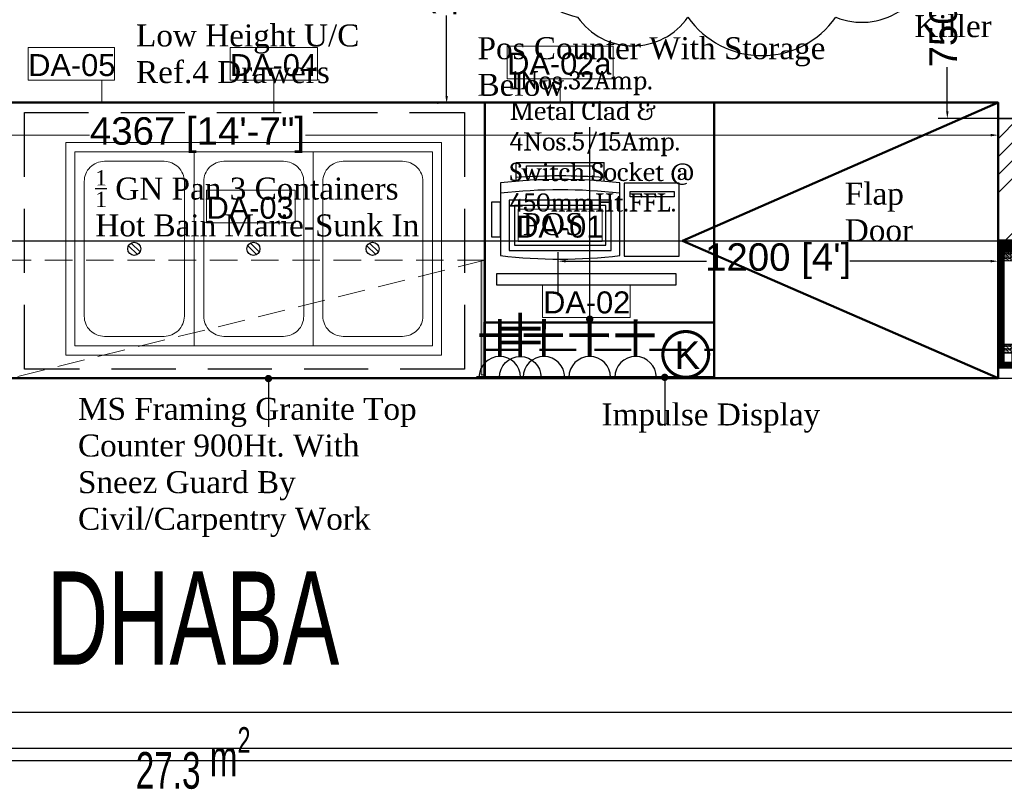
# Model space of a CAD drawing. Header units: millimetres. Extents: x 3004057 to 3043959, y -509231 to -485629.
# Tile 3 of 11: x 3006956 to 3009641, y -493675 to -491574. Entities that reach past the tile are written whole.
import ezdxf

# ---------------------------------------------------------------- set-up
doc = ezdxf.new("R2010")
doc.units = ezdxf.units.MM
doc.header["$LTSCALE"] = 1000
doc.header["$MEASUREMENT"] = 0
doc.header["$PDMODE"] = 3
doc.header["$PDSIZE"] = -1
for name, pattern in [('( Hidden )', [0.375, 0.25, -0.125]), ('DASH2', [0.375, 0.25, -0.125]), ('DASHED', [0.75, 0.5, -0.25]), ('HIDDEN', [0.375, 0.25, -0.125])]:
    doc.linetypes.add(name, pattern=pattern)
doc.layers.get('0').update_dxf_attribs({"linetype": 'CONTINUOUS'})
doc.layers.get('Defpoints').update_dxf_attribs({"linetype": 'CONTINUOUS'})
for name, color, linetype in [('1', 1, 'CONTINUOUS'), ('2', 2, 'CONTINUOUS'), ('250', 250, 'CONTINUOUS'), ('6', 7, 'CONTINUOUS'), ('ELECTRICAL', 7, 'CONTINUOUS'), ('Equipment', 5, 'CONTINUOUS'), ('Equipment Name', 7, 'CONTINUOUS'), ('NOTES250', 4, 'CONTINUOUS'), ('PROPOSED ELEVATION', 150, 'CONTINUOUS'), ('PROPOSED M.S WORK', 150, 'CONTINUOUS')]:
    doc.layers.add(name, color=color, linetype=linetype)
for name, color, linetype, lineweight in [('8', 8, 'CONTINUOUS', 0), ('9', 9, 'CONTINUOUS', 0), ('A1-WOOD', 11, 'CONTINUOUS', 15), ('Civil-Wall-Text', 7, 'CONTINUOUS', 0), ('Equip No.', 1, 'CONTINUOUS', 15), ('Equip Top Counter', 32, 'CONTINUOUS', 50)]:
    doc.layers.add(name, color=color, linetype=linetype, lineweight=lineweight)
doc.layers.add('A1-SS SHEET', color=7, linetype='CONTINUOUS', lineweight=15, true_color=0xe77efc)
doc.styles.add('400PT15', font='SIMPLEX.shx', dxfattribs={"width": 0.65, "height": 600})
doc.styles.add('ARAIL', font='arial.ttf')
doc.styles.add('Arial', font='arial.ttf')
doc.styles.get("Standard").update_dxf_attribs({"font": 'arial.ttf'})
doc.styles.add('style12', font='BOOKOSI.TTF')
doc.dimstyles.new('TFS-Dim', dxfattribs={"dimtxt": 75, "dimasz": 20, "dimexe": 25, "dimexo": 25, "dimgap": 5, "dimtad": 0, "dimdec": 0, "dimzin": 0, "dimdsep": 46, "dimtxsty": 'Standard', "dimcen": 0.09, "dimclrd": 8, "dimclre": 8, "dimadec": 0, "dimazin": 0, "dimtfac": 1, "dimtdec": 0, "dimtofl": 0, "dimtmove": 0, "dimatfit": 3, "dimldrblk": 'DOT', "dimfxl": 1, "dimtolj": 1, "dimtzin": 0, "dimlwd": -1, "dimlwe": -1, "dimarcsym": 0})
pattern_1 = [(45, (-133790.86, -88292.746), (-25.455844, 25.455844), [19.2, -124.8]), (45, (-133793.404, -88290.2), (-25.455844, 25.455844), [27.44684, -116.55316]), (45, (-133795.95, -88287.655), (-25.455844, 25.455844), [34.976716, -109.023284]), (45, (-133798.495, -88285.11), (-25.455844, 25.455844), [34.976716, -109.023284]), (45, (-133801.04, -88282.564), (-25.455844, 25.455844), [27.44684, -116.55316]), (45, (-133803.587, -88280.018), (-25.455844, 25.455844), [19.2, -124.8]), (45, (-133806.132, -88277.473), (-25.455844, 25.455844), [25.255542, -118.744458]), (45, (-133808.678, -88274.927), (-25.455844, 25.455844), [102.870124, -41.129876]), (45, (-133811.223, -88272.38), (-25.455844, 25.455844), [94.623284, -49.376716]), (45, (-133813.77, -88269.836), (-25.455844, 25.455844), [14.861146, -129.138854]), (45, (-133762.01, -88267.29), (-25.455844, 25.455844), [10.976716, -133.023284]), (45, (-133762.794, -88262.08), (-25.455844, 25.455844), [12.965612, -131.034388]), (45, (-133760.025, -88254.218), (-25.455844, 25.455844), [5.46142, -138.53858]), (45, (-133765.058, -88249.185), (-25.455844, 25.455844), [5.46142, -138.53858]), (45, (-133772.92, -88251.954), (-25.455844, 25.455844), [12.965612, -131.034388]), (45, (-133778.13, -88251.168), (-25.455844, 25.455844), [10.976716, -133.023284]), (45, (-133782.334, -88251.977), (-25.455844, 25.455844), [19.327907, -124.672093]), (45, (-133795.624, -88253.388), (-25.455844, 25.455844), [66.738854, -77.261146]), (45, (-133742.368, -88244.255), (-25.455844, 25.455844), [3.423284, -140.576716]), (45, (-133744.913, -88241.71), (-25.455844, 25.455844), [8.23338, -135.76662]), (45, (-133747.46, -88239.164), (-25.455844, 25.455844), [16.150356, -127.849644]), (45, (-133750.004, -88236.62), (-25.455844, 25.455844), [26.04657, -117.95343]), (45, (-133752.55, -88234.073), (-25.455844, 25.455844), [34.29341, -109.70659]), (45, (-133755.095, -88231.527), (-25.455844, 25.455844), [41.823284, -102.176716]), (45, (-133761.03, -88232.37), (-25.455844, 25.455844), [46.61655, -97.38345]), (45, (-133716.18, -88218.07), (-25.455844, 25.455844), [9.589904, -134.410096]), (45, (-133719.254, -88214.69), (-25.455844, 25.455844), [17.074453, -126.925547]), (45, (-133716.313, -88206.32), (-25.455844, 25.455844), [10.976716, -133.023284]), (45, (-133717.1, -88201.11), (-25.455844, 25.455844), [12.965612, -131.034388]), (45, (-133714.33, -88193.25), (-25.455844, 25.455844), [5.46142, -138.53858]), (45, (-133719.363, -88188.216), (-25.455844, 25.455844), [5.46142, -138.53858]), (45, (-133727.225, -88190.985), (-25.455844, 25.455844), [12.965612, -131.034388]), (45, (-133732.435, -88190.2), (-25.455844, 25.455844), [10.976716, -133.023284]), (52.125016, (-133773.763, -88260.377), (101.8233768, 101.8233758), [14.17878, -276.062497]), (52.125016, (-133781.633, -88263.156), (101.8233768, 101.8233758), [14.191722, -276.049556]), (52.125016, (-133790.01, -88266.442), (101.8233768, 101.8233758), [19.349418, -270.89186]), (52.125016, (-133788.274, -88259.614), (101.8233768, 101.8233758), [9.67471, -280.56657]), (52.125016, (-133754.247, -88259.529), (101.8233768, 101.8233758), [19.349418, -270.89186]), (52.125016, (-133753.626, -88252.912), (101.8233768, 101.8233758), [14.191722, -276.049556]), (52.125016, (-133756.164, -88250.356), (101.8233768, 101.8233758), [14.17878, -276.062497]), (52.125016, (-133728.068, -88199.408), (101.8233768, 101.8233758), [14.17878, -276.062497]), (52.125016, (-133735.938, -88202.187), (101.8233768, 101.8233758), [14.191722, -276.049556]), (52.125016, (-133744.315, -88205.473), (101.8233768, 101.8233758), [19.349418, -270.89186]), (52.125016, (-133748.432, -88206.196), (101.8233768, 101.8233758), [9.67471, -280.56657]), (52.125016, (-133697.945, -88202.378), (101.8233768, 101.8233758), [14.512064, -275.729214]), (52.125016, (-133709.4, -88211.287), (101.8233768, 101.8233758), [29.024128, -261.21715]), (52.125016, (-133707.181, -88202.616), (101.8233768, 101.8233758), [21.263437, -268.97784]), (52.125016, (-133708.551, -88198.56), (101.8233768, 101.8233758), [19.349418, -270.89186]), (52.125016, (-133707.93, -88191.943), (101.8233768, 101.8233758), [14.191722, -276.049556]), (52.125016, (-133710.468, -88189.387), (101.8233768, 101.8233758), [14.17878, -276.062497]), (217.874984, (-133750.004, -88236.618), (-101.8233758, -101.8233768), [14.17878, -276.062497]), (37.874984, (-133777.282, -88279.17), (101.8233758, 101.8233768), [19.349418, -270.89186]), (37.874984, (-133773.996, -88270.793), (101.8233758, 101.8233768), [14.191722, -276.049556]), (37.874984, (-133771.218, -88262.923), (101.8233758, 101.8233768), [14.17878, -276.062497]), (217.874984, (-133752.55, -88234.073), (-101.8233758, -101.8233768), [14.191722, -276.049556]), (217.874984, (-133755.095, -88231.527), (-101.8233758, -101.8233768), [19.349418, -270.89186]), (217.874984, (-133761.03, -88232.37), (-101.8233758, -101.8233768), [9.67471, -280.56657]), (37.874984, (-133803.26, -88259.327), (101.8233758, 101.8233768), [9.67471, -280.56657]), (217.874984, (-133717.037, -88224.015), (-101.8233758, -101.8233768), [29.024128, -261.21715]), (217.874984, (-133716.181, -88218.068), (-101.8233758, -101.8233768), [29.024128, -261.21715]), (217.874984, (-133719.254, -88214.69), (-101.8233758, -101.8233768), [21.263437, -268.97784]), (37.874984, (-133731.587, -88218.2), (101.8233758, 101.8233768), [19.349418, -270.89186]), (37.874984, (-133728.3, -88209.824), (101.8233758, 101.8233768), [14.191722, -276.049556]), (37.874984, (-133725.522, -88201.954), (101.8233758, 101.8233768), [14.17878, -276.062497]), (217.874984, (-133704.309, -88175.65), (-101.8233758, -101.8233768), [14.17878, -276.062497]), (217.874984, (-133706.854, -88173.104), (-101.8233758, -101.8233768), [14.191722, -276.049556]), (217.874984, (-133709.4, -88170.558), (-101.8233758, -101.8233768), [19.349418, -270.89186]), (217.874984, (-133711.946, -88168.012), (-101.8233758, -101.8233768), [14.512064, -275.729214]), (45, (-133761.915, -88252.33), (-25.455844, 25.455844), [5.46142, -138.53858]), (45, (-133763.212, -88251.03), (-25.455844, 25.455844), [5.46142, -138.53858]), (45, (-133716.22, -88191.36), (-25.455844, 25.455844), [5.46142, -138.53858]), (45, (-133717.516, -88190.062), (-25.455844, 25.455844), [5.46142, -138.53858]), (37.874984, (-133767.751, -88256.868), (101.8233758, 101.8233768), [7.393872, -282.847406]), (52.125016, (-133767.751, -88256.868), (101.8233768, 101.8233758), [7.393872, -282.847406]), (217.874984, (-133753.514, -88242.63), (-101.8233758, -101.8233768), [7.393872, -282.847406]), (52.125016, (-133758.053, -88248.467), (101.8233768, 101.8233758), [7.393872, -282.847406]), (37.874984, (-133722.056, -88195.899), (101.8233758, 101.8233768), [7.393872, -282.847406]), (52.125016, (-133722.056, -88195.899), (101.8233768, 101.8233758), [7.393872, -282.847406]), (217.874984, (-133707.818, -88181.661), (-101.8233758, -101.8233768), [7.393872, -282.847406]), (52.125016, (-133712.357, -88187.497), (101.8233768, 101.8233758), [7.393872, -282.847406])]
pattern_2 = [(90, (-264122.1607, 233636.0665), (-3.175, 2e-16), []), (135, (-264122.161, 233636.0665), (-6.34999567, -6.34999567), [4.49012806, -8.98025612])]
pattern_3 = [(135, (85579.499, -135167.25), (-10.00000027, -3e-15), [4.242641, -9.899495]), (153.434949, (85576.499, -135164.25), (-10.0000001, -3e-08), [4.472136, -17.888544]), (135, (85572.499, -135162.25), (-3e-15, 10.00000027), [1.414214, -12.727922]), (116.565051, (85571.499, -135161.25), (3e-08, 10.0000001), [4.472136, -17.888544]), (135, (85579.499, -135163.25), (-10.00000027, -3e-15), [4.242641, -9.899495]), (146.309932, (85577.499, -135167.25), (-10.00000007, 8e-08), [3.605551, -32.449961]), (146.309932, (85575.499, -135162.25), (-10.00000007, 8e-08), [3.605551, -32.449961]), (116.565051, (85573.499, -135167.25), (3e-08, 10.0000001), [4.472136, -17.888544]), (146.309932, (85577.499, -135157.25), (-10.00000007, 8e-08), [3.605551, -32.449961]), (146.309932, (85575.499, -135152.25), (-10.00000007, 8e-08), [3.605551, -32.449961])]
pattern_4 = [(45, (-117.4317, 31.781), (-2.245064, 2.245064), []), (45, (-115.1867, 31.781), (-2.245064, 2.245064), [1.5875, -0.79375])]

# ---------------------------------------------------------------- blocks, each defined once
blk = doc.blocks.new('MS-C1')
at = {"layer": 'PROPOSED M.S WORK', "lineweight": 5, "true_color": 0x545454}
h = blk.add_hatch(dxfattribs=at)
h.set_pattern_fill('ANSI33', color=251, scale=0.5)
h.set_pattern_definition([(45, (-290, 65), (-2.24506, 2.24506), []), (45, (-287.755, 65), (-2.24506, 2.24506), [1.5875, -0.79375])])
edge = h.paths.add_edge_path()
edge.add_line((-240, 115), (-290, 115))
edge.add_line((-290, 115), (-290, 65))
edge.add_line((-290, 65), (-286.4, 66.8))
edge.add_arc((-287.5, 69), 2.5, 296.5651, 360)
edge.add_line((-285, 69), (-285, 110))
edge.add_line((-285, 110), (-244, 110))
edge.add_arc((-244, 112.5), 2.5, 270, 333.4349)
edge.add_line((-241.8, 111.4), (-240, 115))
h = blk.add_hatch(dxfattribs=at)
h.set_pattern_fill('ANSI33', color=251, scale=0.5)
h.set_pattern_definition([(45, (-117.4317, 4.781), (-2.245064, 2.245064), []), (45, (-115.1867, 4.781), (-2.245064, 2.245064), [1.5875, -0.79375])])
edge = h.paths.add_edge_path()
edge.add_line((240, 115), (290, 115))
edge.add_line((290, 115), (290, 65))
edge.add_line((290, 65), (286.4, 66.8))
edge.add_arc((287.5, 69), 2.5, 180, 243.4349, ccw=False)
edge.add_line((285, 69), (285, 110))
edge.add_line((285, 110), (244, 110))
edge.add_arc((244, 112.5), 2.5, 206.5651, 270, ccw=False)
edge.add_line((241.8, 111.4), (240, 115))
h = blk.add_hatch(dxfattribs=at)
h.set_pattern_fill('ANSI33', color=251, scale=0.5)
h.set_pattern_definition(pattern_4)
edge = h.paths.add_edge_path()
edge.add_line((-240, -138), (-290, -138))
edge.add_line((-290, -138), (-290, -88))
edge.add_line((-290, -88), (-286.4, -89.8))
edge.add_arc((-287.5, -92), 2.5, 0, 63.4349, ccw=False)
edge.add_line((-285, -92), (-285, -133))
edge.add_line((-285, -133), (-244, -133))
edge.add_arc((-244, -135.5), 2.5, 26.5651, 90, ccw=False)
edge.add_line((-241.8, -134.4), (-240, -138))
h = blk.add_hatch(dxfattribs=at)
h.set_pattern_fill('ANSI33', color=251, scale=0.5)
h.set_pattern_definition(pattern_4)
edge = h.paths.add_edge_path()
edge.add_line((240, -138), (290, -138))
edge.add_line((290, -138), (290, -88))
edge.add_line((290, -88), (286.4, -89.8))
edge.add_arc((287.5, -92), 2.5, 116.5651, 180)
edge.add_line((285, -92), (285, -133))
edge.add_line((285, -133), (244, -133))
edge.add_arc((244, -135.5), 2.5, 90, 153.4349)
edge.add_line((241.8, -134.4), (240, -138))
at = {"layer": 'PROPOSED M.S WORK', "linetype": 'DASHED', "ltscale": 0.02}
for p, q in [((-290, 115), (290, -138)), ((290, 115), (-290, -138))]:
    blk.add_line(p, q, dxfattribs=at)
at = {"layer": 'PROPOSED M.S WORK'}
for p, q in [((-285, -128), (-285, 105)), ((-280, -128), (-280, 105)), ((-240, -128), (-240, 105)), ((240, -128), (240, 105)), ((280, -128), (280, 105)), ((285, -128), (285, 105))]:
    blk.add_line(p, q, dxfattribs=at)
for points in [[(-240, 115), (-290, 115), (-290, 65), (-286.4, 66.8, 0.284079), (-285, 69), (-285, 110), (-244, 110, 0.284079), (-241.8, 111.4), (-240, 115)], [(240, 115), (290, 115), (290, 65), (286.4, 66.8, -0.284079), (285, 69), (285, 110), (244, 110, -0.284079), (241.8, 111.4), (240, 115)], [(-240, -138), (-290, -138), (-290, -88), (-286.4, -89.8, -0.284079), (-285, -92), (-285, -133), (-244, -133, -0.284079), (-241.8, -134.4), (-240, -138)], [(240, -138), (290, -138), (290, -88), (286.4, -89.8, 0.284079), (285, -92), (285, -133), (244, -133, 0.284079), (241.8, -134.4), (240, -138)]]:
    blk.add_lwpolyline(points, format="xyb", dxfattribs=at)
blk.add_lwpolyline([(-290, 115), (290, 115), (290, -138), (-290, -138)], close=True, dxfattribs=at)
for points in [[(-285, 110), (285, 110)], [(-285, 105), (285, 105)], [(-240, 70), (240, 70)], [(-240, -93), (240, -93)], [(-285, -128), (285, -128)], [(-285, -133), (285, -133)]]:
    blk.add_lwpolyline(points, dxfattribs=at)
blk = doc.blocks.new('A$C47C848D8')
at = {"layer": '2'}
h = blk.add_hatch(color=40, dxfattribs=at)
h.dxf.hatch_style = 1
h.paths.add_polyline_path([(-225, -174.7), (225, -174.7), (225, -176.2), (-225, -176.2)])
at = {"layer": '250'}
h = blk.add_hatch(dxfattribs=at)
h.set_pattern_fill('DOLMIT', color=256, scale=0.5, angle=90)
h.set_pattern_definition(pattern_2)
h.paths.add_polyline_path([(334, -162.7), (346, -162.7), (346, 165.3), (334, 165.3)])
h.paths.add_polyline_path([(-334, 153.3), (334, 153.3), (334, 165.3), (-334, 165.3)])
h.paths.add_polyline_path([(-334, -162.7), (-346, -162.7), (-346, 165.3), (-334, 165.3)])
h.paths.add_polyline_path([(-312, -137.5), (-300, -137.5), (-300, -162.7), (-312, -162.7)])
h.paths.add_polyline_path([(-300, -162.7), (-346, -162.7), (-346, -174.7), (-300, -174.7)])
h.paths.add_polyline_path([(300, -162.7), (346, -162.7), (346, -174.7), (300, -174.7)])
h.paths.add_polyline_path([(312, -137.5), (300, -137.5), (300, -162.7), (312, -162.7)])
h.paths.add_polyline_path([(334, 139.5), (252, 139.5), (252, 153.3), (334, 153.3)])
h.paths.add_polyline_path([(-334, 139.5), (-252, 139.5), (-252, 153.3), (-334, 153.3)])
h = blk.add_hatch(dxfattribs=at)
h.set_pattern_fill('DOLMIT', color=256, scale=0.5, angle=90)
h.set_pattern_definition(pattern_2)
h.paths.add_polyline_path([(-290, -125.5), (290, -125.5), (290, -137.5), (-290, -137.5)])
h.paths.add_polyline_path([(-302, 139.5), (-290, 139.5), (-290, -137.5), (-302, -137.5)])
h.paths.add_polyline_path([(290, -137.5), (302, -137.5), (302, 139.5), (290, 139.5)])
h.paths.add_polyline_path([(-290, 139.5), (290, 139.5), (290, 127.5), (-290, 127.5)])
h = blk.add_hatch(dxfattribs=at)
h.set_pattern_fill('DOLMIT', color=256, scale=0.5, angle=90)
h.set_pattern_definition(pattern_2)
h.paths.add_polyline_path([(225, -162.7), (-225, -162.7), (-225, -174.7), (225, -174.7)])
at = {"layer": '8'}
h = blk.add_hatch(dxfattribs=at)
h.set_pattern_fill('PGRAIN', color=256, scale=1.2, angle=45, style=0)
h.set_pattern_definition(pattern_1)
h.paths.add_polyline_path([(-300, -137.5), (-225, -137.5), (-225, -205.7), (-275, -205.7), (-275, -191.2), (-300, -191.2)])
h = blk.add_hatch(dxfattribs=at)
h.set_pattern_fill('PGRAIN', color=256, scale=1.2, angle=45, style=0)
h.set_pattern_definition(pattern_1)
h.paths.add_polyline_path([(300, -137.5), (225, -137.5), (225, -205.7), (275, -205.7), (275, -191.2), (300, -191.2)])
at = {"layer": '9'}
h = blk.add_hatch(dxfattribs=at)
h.set_pattern_fill('CSWOOD2', color=256, angle=90)
h.set_pattern_definition(pattern_3)
h.paths.add_polyline_path([(-302, 114.5), (-334, 114.5), (-334, 139.5), (-302, 139.5)])
h = blk.add_hatch(dxfattribs=at)
h.set_pattern_fill('CSWOOD2', color=256, angle=90)
h.set_pattern_definition(pattern_3)
h.paths.add_polyline_path([(302, 114.5), (334, 114.5), (334, 139.5), (302, 139.5)])
h = blk.add_hatch(dxfattribs=at)
h.set_pattern_fill('CSWOOD2', color=256, angle=90)
h.set_pattern_definition(pattern_3)
h.paths.add_polyline_path([(-302, -112.5), (-334, -112.5), (-334, -137.5), (-302, -137.5)])
h = blk.add_hatch(dxfattribs=at)
h.set_pattern_fill('CSWOOD2', color=256, angle=90)
h.set_pattern_definition(pattern_3)
h.paths.add_polyline_path([(302, -112.5), (334, -112.5), (334, -137.5), (302, -137.5)])
h = blk.add_hatch(dxfattribs=at)
h.set_pattern_fill('CSWOOD2', color=256, angle=90)
h.set_pattern_definition([(135, (85684.999, -135192.363), (-10.00000027, -3e-15), [4.242641, -9.899495]), (153.434949, (85681.999, -135189.3632), (-10.0000001, -3e-08), [4.472136, -17.888544]), (135, (85677.999, -135187.363), (-3e-15, 10.00000027), [1.414214, -12.727922]), (116.565051, (85676.999, -135186.3632), (3e-08, 10.0000001), [4.472136, -17.888544]), (135, (85684.999, -135188.363), (-10.00000027, -3e-15), [4.242641, -9.899495]), (146.309932, (85682.999, -135192.363), (-10.00000007, 8e-08), [3.605551, -32.449961]), (146.309932, (85680.999, -135187.363), (-10.00000007, 8e-08), [3.605551, -32.449961]), (116.565051, (85678.999, -135192.3632), (3e-08, 10.0000001), [4.472136, -17.888544]), (146.309932, (85682.999, -135182.363), (-10.00000007, 8e-08), [3.605551, -32.449961]), (146.309932, (85680.999, -135177.363), (-10.00000007, 8e-08), [3.605551, -32.449961])])
h.paths.add_polyline_path([(-200, -137.5), (-225, -137.5), (-225, -162.7), (-200, -162.7)])
h = blk.add_hatch(dxfattribs=at)
h.set_pattern_fill('CSWOOD2', color=256, angle=90)
h.set_pattern_definition([(135, (86109.999, -135192.363), (-10.00000027, -3e-15), [4.242641, -9.899495]), (153.434949, (86106.999, -135189.3632), (-10.0000001, -3e-08), [4.472136, -17.888544]), (135, (86102.999, -135187.363), (-3e-15, 10.00000027), [1.414214, -12.727922]), (116.565051, (86101.999, -135186.3632), (3e-08, 10.0000001), [4.472136, -17.888544]), (135, (86109.999, -135188.363), (-10.00000027, -3e-15), [4.242641, -9.899495]), (146.309932, (86107.999, -135192.363), (-10.00000007, 8e-08), [3.605551, -32.449961]), (146.309932, (86105.999, -135187.363), (-10.00000007, 8e-08), [3.605551, -32.449961]), (116.565051, (86103.999, -135192.3632), (3e-08, 10.0000001), [4.472136, -17.888544]), (146.309932, (86107.999, -135182.363), (-10.00000007, 8e-08), [3.605551, -32.449961]), (146.309932, (86105.999, -135177.363), (-10.00000007, 8e-08), [3.605551, -32.449961])])
h.paths.add_polyline_path([(225, -137.5), (200, -137.5), (200, -162.7), (225, -162.7)])
at = {"layer": '1'}
for points in [[(-334, -162.7), (-346, -162.7), (-346, 165.3), (-334, 165.3)], [(-334, 153.3), (334, 153.3), (334, 165.3), (-334, 165.3)], [(334, -162.7), (346, -162.7), (346, 165.3), (334, 165.3)], [(-334, 139.5), (-252, 139.5), (-252, 153.3), (-334, 153.3)], [(-302, 139.5), (-290, 139.5), (-290, -137.5), (-302, -137.5)], [(-290, 139.5), (290, 139.5), (290, 127.5), (-290, 127.5)], [(334, 139.5), (252, 139.5), (252, 153.3), (334, 153.3)], [(290, -137.5), (302, -137.5), (302, 139.5), (290, 139.5)], [(-290, -125.5), (290, -125.5), (290, -137.5), (-290, -137.5)], [(-312, -137.5), (-300, -137.5), (-300, -162.7), (-312, -162.7)], [(312, -137.5), (300, -137.5), (300, -162.7), (312, -162.7)], [(-300, -162.7), (-346, -162.7), (-346, -174.7), (-300, -174.7)], [(225, -162.7), (-225, -162.7), (-225, -174.7), (225, -174.7)], [(300, -162.7), (346, -162.7), (346, -174.7), (300, -174.7)]]:
    blk.add_lwpolyline(points, close=True, dxfattribs=at)
at = {"layer": '2', "color": 40}
blk.add_lwpolyline([(-225, -174.7), (225, -174.7), (225, -176.2), (-225, -176.2)], close=True, dxfattribs=at)
at = {"layer": '6', "linetype": 'ByBlock', "const_width": 1}
for points in [[(-225, -137.5), (-300, -137.5), (-300, -191.2), (-275, -191.2), (-275, -205.7), (-225, -205.7)], [(225, -137.5), (300, -137.5), (300, -191.2), (275, -191.2), (275, -205.7), (225, -205.7)]]:
    blk.add_lwpolyline(points, close=True, dxfattribs=at)
at = {"layer": '6'}
blk.add_lwpolyline([(-225, -176.2), (225, -176.2), (225, -194.2), (-225, -194.2)], close=True, dxfattribs=at)
at = {"layer": 'A1-SS SHEET'}
for points in [[(-350, -178.7), (-346, -178.7), (-346, 169.3), (-350, 169.3)], [(-346, 169.3), (346, 169.3), (346, 165.3), (-346, 165.3)], [(346, 169.3), (350, 169.3), (350, -178.7), (346, -178.7)], [(-300, -174.7), (-346, -174.7), (-346, -178.7), (-300, -178.7)], [(346, -174.7), (300, -174.7), (300, -178.7), (346, -178.7)]]:
    blk.add_lwpolyline(points, close=True, dxfattribs=at)
at = {"layer": 'A1-WOOD'}
for points in [[(-302, 114.5), (-334, 114.5), (-334, 139.5), (-302, 139.5)], [(302, 114.5), (334, 114.5), (334, 139.5), (302, 139.5)], [(-302, -137.5), (-334, -137.5), (-334, -112.5), (-302, -112.5)], [(302, -137.5), (334, -137.5), (334, -112.5), (302, -112.5)], [(-225, -137.5), (-200, -137.5), (-200, -162.7), (-225, -162.7)], [(200, -162.7), (225, -162.7), (225, -137.5), (200, -137.5)]]:
    blk.add_lwpolyline(points, close=True, dxfattribs=at)
blk.add_blockref('MS-C1', (0, 12.5))
blk = doc.blocks.new('A$C7E433A8D')
at = {"layer": 'Equipment', "color": 114}
for p, q in [((12, -1.7), (12, -200.3)), ((337.4, -200.3), (337.4, -1.7)), ((54.5, -204.6), (54.5, -256.1)), ((294.9, -204.6), (294.9, -256.1)), ((294.9, -256.1), (54.5, -256.1))]:
    blk.add_line(p, q, dxfattribs=at)
at = {"layer": 'Equipment'}
for points in [[(0, 0), (-150, 0), (-150, -200), (0, -200)], [(-16.3, -176.8), (-135.7, -176.8), (-135.7, -162.6), (-16.3, -162.6)]]:
    blk.add_lwpolyline(points, close=True, dxfattribs=at)
at = {"layer": 'Equipment', "color": 114}
for points in [[(35.6, -153), (313.8, -153), (313.8, -15.9), (35.6, -15.9)], [(49.8, -138.8), (299.6, -138.8), (299.6, -30.1), (49.8, -30.1)], [(337.4, -147.5), (362, -147.5), (362, -52.9), (337.4, -52.9)]]:
    blk.add_lwpolyline(points, close=True, dxfattribs=at)
blk.add_lwpolyline([(266.5, -216.6), (266.5, -246.6), (82.9, -246.6), (82.9, -216.6)], dxfattribs=at)
for centre, radius, start, end in [((174.7, -1397), 1404.7, 83.3484, 96.6516), ((174.7, 1223.3), 1404.7, 263.3484, 276.6516), ((174.7, 1195), 1404.7, 263.3484, 276.6516), ((174.7, 1407.6), 1626.8, 265.7642, 274.2358)]:
    blk.add_arc(centre, radius, start, end, dxfattribs=at)
blk = doc.blocks.new('*D491')
at = {"layer": 'Defpoints', "color": 0, "transparency": 16777216}
for p in [(3008120, -490802.6), (3008121.9, -490802.6), (3008121.9, -491802.6)]:
    blk.add_point(p, dxfattribs=at)
at = {"layer": 'Equipment Name', "color": 8, "transparency": 16777216}
for p, q in [((3008096.9, -490802.6), (3008095, -490802.6)), ((3008120, -490822.6), (3008120, -491042.2)), ((3008120, -491782.6), (3008120, -491563)), ((3008096.9, -491802.6), (3008095, -491802.6))]:
    blk.add_line(p, q, dxfattribs=at)
for points in [[(3008116.7, -490822.6), (3008123.4, -490822.6), (3008120, -490802.6)], [(3008116.7, -491782.6), (3008123.4, -491782.6), (3008120, -491802.6)]]:
    blk.add_solid(points, dxfattribs=at)
at = {"layer": 'Equipment Name', "color": 0, "transparency": 16777216, "insert": (3008120, -491302.6), "char_height": 75, "attachment_point": 5, "rotation": 90}
blk.add_mtext('\\A1;1000 [3\'-4"]', dxfattribs=at)
blk = doc.blocks.new('_Dot')
at = {"color": 0, "linetype": 'ByBlock', "lineweight": -2}
blk.add_line((-0.5, 0), (-1, 0), dxfattribs=at)
at = {"color": 0, "linetype": 'ByBlock', "const_width": 0.5}
blk.add_lwpolyline([(-0.25, 0, 1), (0.25, 0, 1)], format="xyb", close=True, dxfattribs=at)
blk = doc.blocks.new('A$C21C85089')
at = {"layer": 'ELECTRICAL'}
for points, const_width in [([(-42, 108.5), (43.4, 108.5)], 4.7), ([(0, 69.7), (0, 0)], 7.15), ([(-35.8, 30), (38, 30)], 7.15)]:
    blk.add_lwpolyline(points, dxfattribs=dict(at, const_width=const_width))
blk.add_arc((0, 108.5), 38.8, 180, 0, dxfattribs=at)
blk = doc.blocks.new('A$C91a2cc33')
at = {"layer": 'ELECTRICAL', "color": 21, "const_width": 9.54}
blk.add_lwpolyline([(-50, -120.7, 0.198912), (0, -141.4, 0.198912), (50, -120.7, 0.198912), (70.7, -70.7, 0.198912), (50, -20.7, 0.198912), (0, 0, 0.198912), (-50, -20.7, 0.198912), (-70.7, -70.7, 0.198912)], format="xyb", close=True, dxfattribs=at)
at = {"layer": 'ELECTRICAL', "color": 21, "insert": (-897, -30.5), "char_height": 85, "width": 1803.262, "attachment_point": 1, "style": 'Arial'}
blk.add_mtext('\\A1;\\pxqc;K', dxfattribs=at)
blk = doc.blocks.new('*D525')
at = {"layer": 'Defpoints', "color": 0, "transparency": 16777216}
for p in [(3009624, -492233.2), (3008424.3, -492352.3), (3009624, -492351.6)]:
    blk.add_point(p, dxfattribs=at)
at = {"layer": 'ELECTRICAL', "color": 8, "transparency": 16777216}
for p, q in [((3008424.3, -492327.3), (3008424.3, -492208.2)), ((3009624, -492326.6), (3009624, -492208.2)), ((3008444.3, -492233.2), (3008828.9, -492233.2)), ((3009604, -492233.2), (3009219.4, -492233.2))]:
    blk.add_line(p, q, dxfattribs=at)
for points in [[(3008444.3, -492229.8), (3008444.3, -492236.5), (3008424.3, -492233.2)], [(3009604, -492229.8), (3009604, -492236.5), (3009624, -492233.2)]]:
    blk.add_solid(points, dxfattribs=at)
at = {"layer": 'ELECTRICAL', "color": 0, "transparency": 16777216, "insert": (3009024.1, -492233.2), "char_height": 75, "attachment_point": 5}
blk.add_mtext("\\A1;1200 [4']", dxfattribs=at)
blk = doc.blocks.new('*D527')
at = {"layer": 'Defpoints', "color": 0, "transparency": 16777216}
for p in [(3009764.9, -491093.7), (3009485.5, -491844), (3009821.7, -491844)]:
    blk.add_point(p, dxfattribs=at)
at = {"layer": 'ELECTRICAL', "color": 8, "transparency": 16777216}
for p, q in [((3009739.9, -491093.7), (3009460.5, -491093.7)), ((3009485.5, -491113.7), (3009485.5, -491234.3)), ((3009485.5, -491824), (3009485.5, -491703.4)), ((3009796.7, -491844), (3009460.5, -491844))]:
    blk.add_line(p, q, dxfattribs=at)
for points in [[(3009482.2, -491113.7), (3009488.9, -491113.7), (3009485.5, -491093.7)], [(3009482.2, -491824), (3009488.9, -491824), (3009485.5, -491844)]]:
    blk.add_solid(points, dxfattribs=at)
at = {"layer": 'ELECTRICAL', "color": 0, "transparency": 16777216, "insert": (3009485.5, -491468.9), "char_height": 75, "attachment_point": 5, "rotation": 90}
blk.add_mtext('\\A1;750 [2\'-6"]', dxfattribs=at)
blk = doc.blocks.new('*D550')
at = {"layer": 'Civil-Wall-Text', "color": 8, "transparency": 16777216}
for p, q in [((3005257, -492150.8), (3005257, -491864.1)), ((3009624, -492152.6), (3009624, -491864.1)), ((3005277, -491889.1), (3007145.9, -491889.1)), ((3009604, -491889.1), (3007735.1, -491889.1))]:
    blk.add_line(p, q, dxfattribs=at)
for points in [[(3005277, -491885.8), (3005277, -491892.5), (3005257, -491889.1)], [(3009604, -491885.8), (3009604, -491892.5), (3009624, -491889.1)]]:
    blk.add_solid(points, dxfattribs=at)
at = {"layer": 'Defpoints', "color": 0, "transparency": 16777216}
for p in [(3009624, -491889.1), (3005257, -492175.8), (3009624, -492177.6)]:
    blk.add_point(p, dxfattribs=at)
at = {"layer": 'Civil-Wall-Text', "color": 0, "transparency": 16777216, "insert": (3007440.5, -491889.1), "char_height": 75, "attachment_point": 5}
blk.add_mtext('\\A1;4367 [14\'-7"]', dxfattribs=at)
blk = doc.blocks.new('A$C254D60C6')
at = {"layer": 'ELECTRICAL'}
for points, const_width in [([(0, 131.3), (0, 0)], 12.7), ([(45.9, 131.3), (45.9, 0)], 12.7), ([(161.3, 142.2), (161.3, -9.6)], 8.36), ([(92.3, 67.5), (-53.3, 67.5)], 12.7)]:
    blk.add_lwpolyline(points, dxfattribs=dict(at, const_width=const_width))
blk.add_arc((161.3, 67.5), 69, 90, 270, dxfattribs=at)

msp = doc.modelspace()

# ---------------------------------------------------------------- hatches: boundary and pattern name
at = {"ltscale": 0.5, "true_color": 0x119c8c}
h = msp.add_hatch(dxfattribs=at)
h.set_pattern_fill('ANSI34', color=134, scale=11, angle=180)
h.set_pattern_definition([(225, (4347815.6, -892235.44), (148.174226, -148.174226), []), (225, (4347766.2, -892235.44), (148.174226, -148.174226), []), (225, (4347716.82, -892235.44), (148.174226, -148.174226), []), (225, (4347667.43, -892235.44), (148.174226, -148.174226), [])])
h.paths.add_polyline_path([(3004957, -491826.1), (3005157, -491826.1), (3005157, -492177.6), (3005257, -492177.6), (3005257, -491726.1), (3005057, -491726.1), (3005057, -487586.7), (3005057, -487236.7), (3005057, -487160.6), (3009821.7, -487160.6), (3009821.7, -487236.7), (3009821.7, -487586.7), (3009821.7, -491844), (3009624, -491844), (3009624, -492177.6), (3009624.1, -492177.6), (3009624.1, -492174.1), (3009820.8, -492177.6), (3009921.7, -492177.6), (3009921.7, -487486.7), (3009899, -487486.7), (3009899, -487336.7), (3009921.7, -487336.7), (3009921.7, -487060.6), (3004957, -487060.6), (3004957, -487336.7), (3004982, -487336.7), (3004982, -487486.7), (3004957, -487486.7)])
h.paths.add_polyline_path([(3009624, -492525.6), (3009624, -492177.6)])
h.paths.add_polyline_path([(3005257, -492525.6), (3005257, -492177.6)])
at = {"layer": 'Equipment', "lineweight": 0, "ltscale": 50}
h = msp.add_hatch(color=256, dxfattribs=at)
h.dxf.hatch_style = 1
h.paths.add_polyline_path([(3008224.3, -492553.6), (3008214.3, -492553.6), (3008214.3, -492230.6), (3008224.3, -492230.6)])

# ---------------------------------------------------------------- linework, layer by layer
at = {"layer": '2', "ltscale": 0.5}
for points in [[(3011071.9, -493563.4), (3004090.5, -493563.4), (3004090.5, -486220.3), (3011071.9, -486220.3)], [(3010973.2, -493464.7), (3004189.1, -493464.7), (3004189.1, -486318.9), (3010973.2, -486318.9)]]:
    msp.add_lwpolyline(points, close=True, dxfattribs=at)
at = {"layer": 'Defpoints', "ltscale": 0.5}
msp.add_lwpolyline([(3011105.3, -493596.8), (3004057.1, -493596.8), (3004057.1, -486186.9), (3011105.3, -486186.9)], close=True, dxfattribs=at)
at = {"layer": 'Equip No.'}
for p, q in [((3007180, -491739, 1099.8), (3007180, -491799.1, -35.2)), ((3007648.6, -491739, 1117.4), (3007648.6, -491827.6, -17.6)), ((3008429.7, -491735.1, 1117.4), (3008429.7, -491800.2))]:
    msp.add_line(p, q, dxfattribs=at)
at = {"layer": 'Equip No.', "elevation": 1117.4}
for points in [[(3006979, -491649.9), (3007214.3, -491649.9), (3007214.3, -491739), (3006979, -491739)], [(3007529.3, -491649.9), (3007767.9, -491649.9), (3007767.9, -491739), (3007529.3, -491739)], [(3008285.3, -491646), (3008574.1, -491646), (3008574.1, -491735.1), (3008285.3, -491735.1)], [(3007465, -492039.4), (3007706.6, -492039.4), (3007706.6, -492128.5), (3007465, -492128.5)], [(3008314.8, -492090.8), (3008544.6, -492090.8), (3008544.6, -492179.9), (3008314.8, -492179.9)]]:
    msp.add_lwpolyline(points, close=True, dxfattribs=at)
at = {"layer": 'Equip No.'}
msp.add_lwpolyline([(3008381.8, -492297.7), (3008620.5, -492297.7), (3008620.5, -492386.8), (3008381.8, -492386.8)], close=True, dxfattribs=at)
at = {"layer": 'Equip Top Counter', "color": 4, "linetype": 'HIDDEN', "ltscale": 0.4}
msp.add_line((3008223.1, -492475.2), (3008849.3, -492475.2), dxfattribs=at)
at = {"layer": 'Equip Top Counter'}
for points in [[(3006918.5, -492552.6), (3008224.3, -492552.6), (3008224.3, -491800.2), (3006918.5, -491800.2)], [(3008224.3, -491800.2), (3008849.3, -491800.2), (3008849.3, -492552.6), (3008224.3, -492552.6)], [(3008849.3, -492552.6), (3009624, -492552.6), (3009624, -491800.2), (3008849.3, -491800.2)]]:
    msp.add_lwpolyline(points, close=True, dxfattribs=at)
msp.add_lwpolyline([(3009624, -492552.6), (3008763.3, -492177.6), (3009624.1, -491800.2)], dxfattribs=at)
at = {"layer": 'Equip Top Counter', "color": 4, "ltscale": 0.4}
msp.add_lwpolyline([(3008849.3, -492400.2), (3008223.1, -492400.2), (3008223.1, -492550.2), (3008849.3, -492550.2)], close=True, dxfattribs=at)
at = {"layer": 'Equipment', "color": 1}
for p, q in [((3007283.7, -492208, -17.6), (3007259.6, -492183.9, -17.6)), ((3007608.7, -492208, -17.6), (3007584.6, -492183.9, -17.6)), ((3007933.7, -492208, -17.6), (3007909.6, -492183.9, -17.6)), ((3007276.7, -492215, -17.6), (3007252.5, -492190.9, -17.6)), ((3007601.7, -492215, -17.6), (3007577.5, -492190.9, -17.6)), ((3007926.7, -492215, -17.6), (3007902.5, -492190.9, -17.6))]:
    msp.add_line(p, q, dxfattribs=at)
at = {"layer": 'Equipment', "linetype": 'DASH2', "lineweight": 0, "ltscale": 0.3}
msp.add_line((3008224.3, -492230.6), (3006928.5, -492553.6, -17.6), dxfattribs=at)
at = {"layer": 'Equipment'}
msp.add_lwpolyline([(3008326.7, -491207.9, 0.520567), (3008477.1, -491567.2, 0.520567), (3008778.2, -491567.2, 0.520567), (3009181.4, -491567.2, 0.520567), (3009440.3, -491400.7, 0.520567), (3009331.4, -491207.9, 0.520567), (3009006.2, -491207.9, 0.520567), (3008685.6, -491207.9, 0.520567)], format="xyb", close=True, dxfattribs=at)
at = {"layer": 'Equipment', "color": 4, "linetype": 'HIDDEN', "ltscale": 0.7}
msp.add_lwpolyline([(3006968.5, -491827.6), (3008168.5, -491827.6), (3008168.5, -492527.6), (3006968.5, -492527.6)], close=True, dxfattribs=at)
at = {"layer": 'Equipment', "lineweight": 0, "ltscale": 50, "elevation": -17.6}
for points in [[(3007081.3, -492489.5), (3008106.3, -492489.5), (3008106.3, -491909.5), (3007081.3, -491909.5)], [(3007106.3, -492464.5), (3007431.3, -492464.5), (3007431.3, -491934.5), (3007106.3, -491934.5)], [(3007431.3, -492464.5), (3007756.3, -492464.5), (3007756.3, -491934.5), (3007431.3, -491934.5)], [(3007756.3, -492464.5), (3008081.3, -492464.5), (3008081.3, -491934.5), (3007756.3, -491934.5)], [(3008214.3, -492230.6), (3008224.3, -492230.6), (3008224.3, -492543.6), (3008214.3, -492543.6)]]:
    msp.add_lwpolyline(points, close=True, dxfattribs=at)
for points in [[(3007186.9, -492438.4), (3007349.3, -492438.4, 0.414214), (3007404.6, -492383.1), (3007404.6, -492015.8, 0.414214), (3007349.3, -491960.5), (3007186.9, -491960.5, 0.414214), (3007131.6, -492015.8), (3007131.6, -492383.1, 0.414214)], [(3007512.6, -492438.4), (3007675, -492438.4, 0.414214), (3007730.3, -492383.1), (3007730.3, -492015.8, 0.414214), (3007675, -491960.5), (3007512.6, -491960.5, 0.414214), (3007457.3, -492015.8), (3007457.3, -492383.1, 0.414214)], [(3007837.6, -492438.4), (3008000, -492438.4, 0.414214), (3008055.3, -492383.1), (3008055.3, -492015.8, 0.414214), (3008000, -491960.5), (3007837.6, -491960.5, 0.414214), (3007782.3, -492015.8), (3007782.3, -492383.1, 0.414214)]]:
    msp.add_lwpolyline(points, format="xyb", close=True, dxfattribs=at)
at = {"layer": 'Equipment', "linetype": 'DASH2', "lineweight": 0, "ltscale": 0.3, "elevation": -17.6}
msp.add_lwpolyline([(3008224.3, -492230.6), (3006928.5, -492230.6), (3006928.5, -492553.6), (3008224.3, -492553.6)], close=True, dxfattribs=at)
at = {"layer": 'Equipment'}
msp.add_lwpolyline([(3008256, -492297.7), (3008746.4, -492297.7), (3008746.4, -492268.1), (3008256, -492268.1)], close=True, dxfattribs=at)
at = {"layer": 'Equipment', "color": 1}
for centre in [(3007268.1, -492199.5, -17.6), (3007593.1, -492199.5, -17.6), (3007918.1, -492199.5, -17.6)]:
    msp.add_circle(centre, 17.8, dxfattribs=at)
at = {"layer": 'NOTES250', "ltscale": 0.5}
for points in [[(3009624.1, -492425.6), (3009624.1, -492174.1), (3009921.7, -492179.4), (3009921.7, -487586.7), (3009921.7, -487236.7), (3009921.7, -487060.6), (3004957, -487060.6), (3004957, -487236.7), (3004957, -487586.7), (3004957, -491826.1), (3005257, -491826.1), (3005257, -492525.6)], [(3009624, -492525.6), (3009624, -492525.6), (3009624, -491844), (3009821.7, -491844), (3009821.7, -487586.7), (3009821.7, -487236.7), (3009821.7, -487160.6), (3005057, -487160.6), (3005057, -487236.7), (3005057, -487586.7), (3005057, -491726.1), (3005257, -491726.1), (3005257, -492525.6)]]:
    msp.add_lwpolyline(points, dxfattribs=at)
at = {"layer": 'PROPOSED ELEVATION', "linetype": '( Hidden )', "ltscale": 1000}
for points in [[(3004189.1, -492177.6), (3010973.2, -492177.6)], [(3004189.1, -492552.6), (3010973.2, -492552.6)]]:
    msp.add_lwpolyline(points, dxfattribs=at)

# ---------------------------------------------------------------- block references
msp.add_blockref('A$C47C848D8', (3009974, -492346.8))
at = {"layer": 'ELECTRICAL'}
for name, p, xscale, yscale, zscale, rotation in [('A$C254D60C6', (3008376.3, -492417.4), -0.8237140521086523, 0.8237140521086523, 0.8237140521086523, 89.99999999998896), ('A$C21C85089', (3008265, -492391.3), 1.464380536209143, 1.464380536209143, 1.464380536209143, 179.9697454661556), ('A$C21C85089', (3008385.3, -492391.3), 1.464380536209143, 1.464380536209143, 1.464380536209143, 179.9697454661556), ('A$C21C85089', (3008510.3, -492391.4), 1.464380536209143, 1.464380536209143, 1.464380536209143, 179.9697454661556), ('A$C21C85089', (3008635.3, -492391.5), 1.464380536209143, 1.464380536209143, 1.464380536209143, 179.9697454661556)]:
    msp.add_blockref(name, p, dxfattribs=dict(at, xscale=xscale, yscale=yscale, zscale=zscale, rotation=rotation))
at = {"layer": 'ELECTRICAL', "xscale": 0.8838834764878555, "yscale": 0.8838834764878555, "zscale": 0.8838834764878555}
msp.add_blockref('A$C91a2cc33', (3008772.2, -492425.2), dxfattribs=at)
at = {"layer": 'Equipment', "rotation": 180}
msp.add_blockref('A$C7E433A8D', (3008604.4, -492219.8, 1117.4), dxfattribs=at)

# ---------------------------------------------------------------- texts
at = {"ltscale": 0.5, "insert": (3006314.3, -493079.9, 1113.3), "char_height": 100, "width": 2228.404, "attachment_point": 1, "style": '400PT15'}
msp.add_mtext('\\pxqc;{\\fArial|b0|i0|c0|p34;\\H2.5505x;DHABA\\H0.39208x;\\P27.3 \\A1;m\\H0.7x;\\S2^ ;}', dxfattribs=at)
at = {"layer": 'ELECTRICAL', "color": 7, "insert": (3008291.9, -491714.4, 0), "char_height": 50, "width": 746.63, "attachment_point": 1, "style": 'ARAIL'}
msp.add_mtext('{\\fCambria|b0|i0|c0|p18;1Nos.32Amp.\\PMetal Clad & 4Nos.5/15Amp.\\PSwitch Socket @ 450mmHt.FFL.}', dxfattribs=at)
at = {"layer": 'Equip No.', "color": 7, "char_height": 60, "attachment_point": 1, "style": 'Arial'}
for s, insert in [('\\pxqc;DA-05', (3006728, -491667.9, 2234.8)), ('\\pxqc;DA-04', (3007277.9, -491667.9, 2234.8)), ('\\pxqc;DA-02a', (3008057.7, -491664, 2234.8)), ('\\pxqc;DA-03', (3007214.4, -492057.4, 2234.8)), ('\\pxqc;DA-01', (3008058.9, -492108.8, 2234.8)), ('\\pxqc;DA-02', (3008132.3, -492315.7, 1117.4))]:
    msp.add_mtext_dynamic_manual_height_columns(s, width=739.357, gutter_width=15, heights=[46.5], dxfattribs=dict(at, insert=insert))
at = {"layer": 'Equipment Name', "color": 0, "char_height": 60, "attachment_point": 1, "style": 'style12'}
for s, insert, width in [('\\A1;\\pxql;Insect \\PKiller ', (3009395.4, -491461.6, 1117.3), 839.749), ('\\A1;\\pxql;Low Height U/C Ref.4 Drawers ', (3007272.8, -491587, 2234.8), 815.352), ('\\A1;\\pxql;Pos Counter With Storage Below', (3008204.2, -491621.8, 17), 960.856), ('\\A1;\\pxql;{\\H0.7x;\\S1/1;} GN Pan 3 Containers \\PHot Bain Marie-Sunk In', (3007161.8, -491984.6, 1133.8), 1114.328), ('\\pxql;Flap Door', (3009206, -492018.8, -1117.4), 63.161), ('\\pxql;POS', (3008326.9, -492101.9, 1151.4), 612.502), ('\\A1;\\pxql;MS Framing Granite Top Counter 900Ht. With Sneez Guard By Civil/Carpentry Work', (3007114.5, -492606.3, 2234.8), 970.777), ('\\A1;\\pxql;Impulse Display', (3008542.4, -492621.6, 2252.4), 626.612)]:
    msp.add_mtext(s, dxfattribs=dict(at, insert=insert, width=width))

# ---------------------------------------------------------------- dimensions: what is measured, and where the dimension line sits
at = {"layer": 'Civil-Wall-Text'}
dim = msp.add_linear_dim(base=(3009624, -491889.1), p1=(3005257, -492175.8), p2=(3009624, -492177.6), dimstyle='TFS-Dim', dxfattribs=at)
dim.commit()
dim.dimension.update_dxf_attribs({"geometry": '*D550', "text_midpoint": (3007440.5, -491889.1)})
at = {"layer": 'ELECTRICAL'}
dim = msp.add_linear_dim(base=(3009485.5, -491844), p1=(3009764.9, -491093.7), p2=(3009821.7, -491844), angle=90, dimstyle='TFS-Dim', dxfattribs=at)
dim.commit()
dim.dimension.update_dxf_attribs({"geometry": '*D527', "text_midpoint": (3009485.5, -491468.9)})
dim = msp.add_linear_dim(base=(3009624, -492233.2), p1=(3008424.3, -492352.3), p2=(3009624, -492351.6), dimstyle='TFS-Dim', dxfattribs=at)
dim.commit()
dim.dimension.update_dxf_attribs({"geometry": '*D525', "text_midpoint": (3009024.1, -492233.2)})
at = {"layer": 'Equipment Name', "color": 0}
dim = msp.add_linear_dim(base=(3008120, -490802.6), p1=(3008121.9, -491802.6), p2=(3008121.9, -490802.6), angle=90, dimstyle='TFS-Dim', dxfattribs=at)
dim.commit()
dim.dimension.update_dxf_attribs({"geometry": '*D491', "text_midpoint": (3008120, -491302.6)})

# ---------------------------------------------------------------- leaders
at = {"layer": 'ELECTRICAL'}
msp.add_leader([(3008510.3, -492391.4), (3008510.3, -491867.2)], dimstyle='TFS-Dim', override={"dimgap": 5, "dimtad": 0, "dimfxl": 0.5, "dimfxlon": 1, "dimtfill": 1, "dimtfillclr": 256, "dimarcsym": 2}, dxfattribs=at)
at = {"layer": 'Equipment Name', "color": 0}
for points in [[(3007633.9, -492553.6, -17.6), (3007633.9, -492685.8, -17.6)], [(3008714.7, -492550.2), (3008714.7, -492682.3)]]:
    msp.add_leader(points, dimstyle='TFS-Dim', override={"dimgap": 5, "dimtad": 0, "dimfxl": 0.5, "dimfxlon": 1, "dimtfill": 1, "dimtfillclr": 256, "dimarcsym": 2}, dxfattribs=at)

doc.saveas('drawing.dxf')
